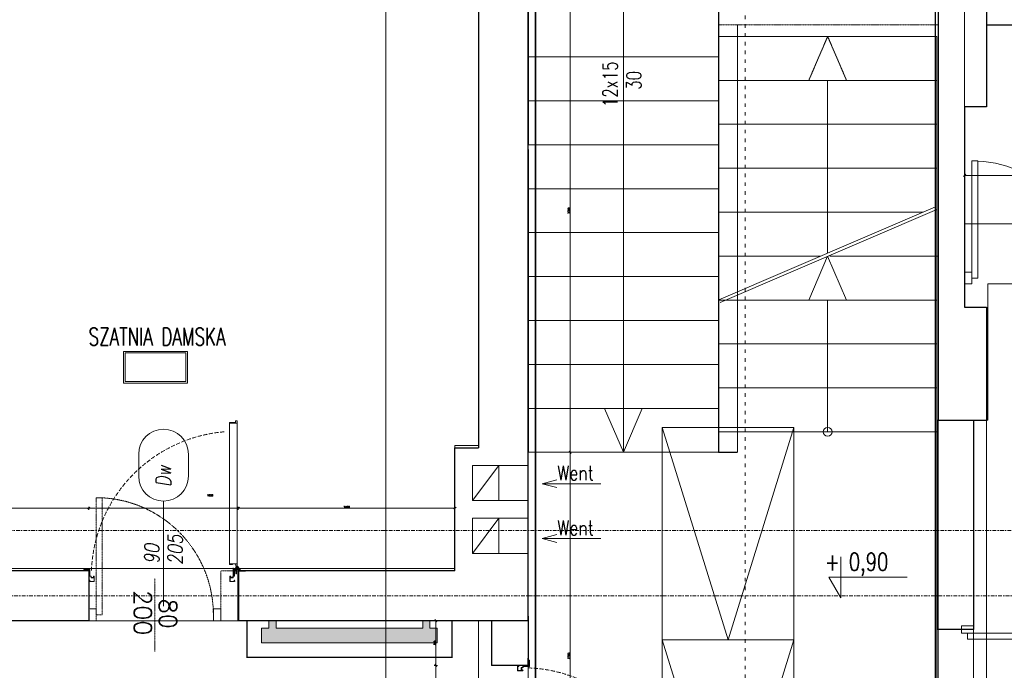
# Model space of a CAD drawing. Header units: millimetres. Extents: x -1893473 to 1546619, y -568027 to 942944.
# Tile 62 of 256: x 157224 to 163948, y -499573 to -495130. Entities that reach past the tile are written whole.
import ezdxf
from ezdxf.enums import TextEntityAlignment as Align

# ---------------------------------------------------------------- set-up
doc = ezdxf.new("R2010")
doc.units = ezdxf.units.MM
doc.header["$LTSCALE"] = 0.2
for name, pattern in [('2_3', [1, 0.5, -0.5]), ('ACAD_ISO03W100', [30, 12, -18]), ('CENTER', [0.6, 0.375, -0.075, 0.075, -0.075]), ('DASHDOT', [25.4, 12.7, -6.35, 0, -6.35]), ('HIDDEN', [9.525, 6.35, -3.175]), ('Hidden Line', [391.222223, 282.222223, -109]), ('HIDDEN2', [4.7625, 3.175, -1.5875])]:
    doc.linetypes.add(name, pattern=pattern)
doc.layers.get('0').update_dxf_attribs({"lineweight": 0})
for name, color, linetype, lineweight in [('!! 0_ Istn-sciany', 7, 'Continuous', 30), ('!! 0_ Istn-widok', 1, 'Continuous', 15), ('!! 0_ Opis', 3, 'Continuous', 13), ('!! 0_Istn-cienka', 4, 'Continuous', 9), ('!! 0_Istn-drzwi', 1, 'Continuous', 13), ('!! 0_Istn-went', 5, 'Continuous', 13), ('!! 0_Opis_pom', 9, 'Continuous', 13), ('!! 0_Osie', 1, 'DASHDOT', 13), ('!! 1  WYDZIELENIE PPOŻ', 252, 'Continuous', 0), ('!! 1_hatch projektowane ściany', 4, 'Continuous', 5), ('!! 1_OPIS POM NOWE', 140, 'Continuous', 5), ('!! 1_PROJ Sciany', 2, 'Continuous', 40), ('!! 2_Drzwi - nowe remont', 33, 'Continuous', 9), ('!! 2_drzwi opis', 151, 'Continuous', 9), ('!! 2_proj ściany remont', 63, 'Continuous', 30), ('!! wymiary osi', 250, 'Continuous', 9), ('P-Opis nadproża', 150, 'Continuous', 9), ('P-Osie', 1, 'DASHDOT', 18)]:
    doc.layers.add(name, color=color, linetype=linetype, lineweight=lineweight)
for name, color, linetype, lineweight, plot in [('!! 0_Istn-grzejniki', 7, 'Continuous', 0, False), ('!! 0_ramki', 251, 'Continuous', 9, False), ('Powierzchnia', 140, 'Continuous', 5, False)]:
    doc.layers.add(name, color=color, linetype=linetype, lineweight=lineweight, plot=plot)
doc.layers.add('!! 1_Wyburzenia', color=7, linetype='ACAD_ISO03W100', lineweight=13, true_color=0xff0505)
doc.layers.add('!! 2_WYBURZENIA DO REMONTU', color=7, linetype='Continuous', lineweight=0, true_color=0x4d4d4d, plot=False)
doc.styles.add('50', font='ROMANS.shx', dxfattribs={"width": 0.8, "height": 10})
doc.styles.add('ARCHETYP', font='romans.shx', dxfattribs={"height": 15})
doc.styles.add('ARIAL', font='tahoma.ttf')
doc.styles.add('SIMPLEX', font='simplex.shx', dxfattribs={"width": 0.77})
doc.styles.add('TXT', font='simplex.shx')
doc.dimstyles.new('DIM50', dxfattribs={"dimscale": 5, "dimtxt": 2.5, "dimasz": 1.5, "dimexe": 0, "dimexo": 0, "dimgap": 0.5, "dimtad": 1, "dimdec": 4, "dimrnd": 0.5, "dimdsep": 46, "dimtxsty": 'TXT', "dimblk1": 'TICK1', "dimblk2": 'TICK1', "dimsah": 1, "dimcen": 0, "dimse1": 1, "dimse2": 1, "dimclrd": 1, "dimclre": 7, "dimclrt": 9, "dimadec": 0, "dimazin": 0, "dimtfac": 1, "dimtdec": 4, "dimtmove": 2, "dimatfit": 3, "dimldrblk": 'TICK1', "dimfxl": 1, "dimtolj": 1, "dimarcsym": 0})

# ---------------------------------------------------------------- blocks, each defined once
blk = doc.blocks.new('BLOK OSI')
at = {"layer": 'P-Osie'}
for points in [[(48625.51, -198090.09), (53810.61, -198090.09)], [(48624.31, -198134.59), (52188.53, -198134.59)]]:
    blk.add_lwpolyline(points, dxfattribs=at)
blk = doc.blocks.new('zaw-dr-90-p')
at = {"color": 2, "linetype": 'CENTER', "ltscale": 0.2}
for p, q in [((12, 0), (-12, 0)), ((0, 12), (0, -12)), ((24.5, 24), (31, 24)), ((24.5, 19), (31, 19))]:
    blk.add_line(p, q, dxfattribs=at)
at = {"ltscale": 0.2}
for p, q in [((10, 12), (6.5, 12)), ((10, 0), (10, 6.5))]:
    blk.add_line(p, q, dxfattribs=at)
blk.add_lwpolyline([(0, 6.5), (23.5, 6.5, 0.414214), (28, 11), (28, 31), (24.5, 31), (24.5, 11, -0.414214), (23.5, 10), (0, 10, 4.561698), (7.6, 6.5), (4.9, 4.2)], format="xyb", dxfattribs=at)
blk.add_lwpolyline([(-0.2, -0.2), (-2.5, -0.2), (-2.5, 0.2), (-0.2, 0.2), (-0.2, 2.5), (0.2, 2.5), (0.2, 0.2), (2.8, 0.2), (2.8, -0.2), (0.2, -0.2), (0.2, -2.8), (-0.2, -2.8)], close=True)
blk.add_lwpolyline([(10, 10), (10, 39), (6.5, 39), (6.5, 10)], dxfattribs=at)
blk.add_circle((0, 0), 6.5, dxfattribs=at)
blk = doc.blocks.new('drzwi 90- sc 12')
for p, q in [((-13620.32, 20410.16), (-13620.32, 20313.77)), ((-13614.92, 20409.86), (-13620.32, 20409.86)), ((-13616.12, 20410.26), (-13620.22, 20410.26)), ((-13616.12, 20410.26), (-13620, 20410.26)), ((-13618.17, 20410.26), (-13616.22, 20410.26)), ((-13618.17, 20410.26), (-13616.22, 20410.26)), ((-13616.12, 20410.26), (-13616.12, 20411.46)), ((-13616.12, 20411.46), (-13615.02, 20411.46)), ((-13614.92, 20411.36), (-13614.92, 20313.77)), ((-13620.32, 20313.47), (-13620.32, 20317.97)), ((-13614.92, 20313.77), (-13620.32, 20313.77)), ((-13618.22, 20313.37), (-13620.22, 20313.37)), ((-13618.22, 20313.67), (-13618.22, 20313.37)), ((-13618.22, 20313.67), (-13616.42, 20313.67)), ((-13615.92, 20313.17), (-13615.92, 20312.17)), ((-13614.92, 20312.27), (-13614.92, 20317.97)), ((-13715.57, 20308.32), (-13715.57, 20308.56)), ((-13715.57, 20307.69), (-13715.57, 20308.56)), ((-13715.57, 20307.82), (-13715.57, 20308.56)), ((-13715.57, 20307.72), (-13715.37, 20307.72)), ((-13617.77, 20311.12), (-13617.77, 20305.72)), ((-13617.77, 20311.12), (-13617.77, 20305.72)), ((-13616.17, 20309.92), (-13617.37, 20309.92)), ((-13616.17, 20309.92), (-13616.17, 20311.02)), ((-13615.92, 20312.17), (-13615.02, 20312.17)), ((-13715.77, 20301.96), (-13716.27, 20301.96)), ((-13616.77, 20301.96), (-13616.27, 20301.96))]:
    blk.add_line(p, q)
for points in [[(-13665.27, 20284.96), (-13665.27, 20325.83)], [(-13615.57, 20309.64), (-13615.32, 20309.64), (-13615.32, 20309.82), (-13616.32, 20309.82), (-13616.32, 20309.64), (-13615.92, 20309.64)]]:
    blk.add_lwpolyline(points)
at = {"lineweight": 30}
for points in [[(-13716.27, 20308.92), (-13721.27, 20308.92)], [(-13716.27, 20308.92), (-13716.27, 20296.92)], [(-13614.27, 20308.92), (-13609.27, 20308.92)], [(-13614.27, 20308.92), (-13614.27, 20296.92)]]:
    blk.add_lwpolyline(points, dxfattribs=at)
at = {"ltscale": 0.2}
for points in [[(-13715.57, 20307.51), (-13715.57, 20309.48, 0.414214), (-13715.91, 20309.82), (-13719.43, 20309.82, 0.414214), (-13719.77, 20309.48), (-13719.77, 20308.92), (-13719.59, 20308.92), (-13719.59, 20309.48, -0.414214), (-13719.43, 20309.64), (-13716.97, 20309.64)], [(-13716.97, 20309.64), (-13715.91, 20309.64, -0.414214), (-13715.75, 20309.48), (-13715.75, 20307.51)], [(-13715.75, 20307.76), (-13715.75, 20305.58, 0.414214), (-13715.41, 20305.24), (-13714.96, 20305.24, -0.414214), (-13714.8, 20305.08), (-13714.8, 20304.48, 0.414214), (-13714.46, 20304.14), (-13713.28, 20304.14, 0.414214), (-13712.94, 20304.48), (-13712.94, 20305.15, -1), (-13712.75, 20305.15), (-13712.75, 20301.96, -0.414214), (-13712.91, 20301.8), (-13715.43, 20301.8, -0.414214), (-13715.59, 20301.96), (-13715.59, 20302.52), (-13715.77, 20302.52), (-13715.77, 20301.96, 0.414214), (-13715.43, 20301.62), (-13712.91, 20301.62, 0.414214), (-13712.57, 20301.96), (-13712.57, 20305.15, 1), (-13713.12, 20305.15), (-13713.12, 20304.48, -0.414214), (-13713.28, 20304.32), (-13714.46, 20304.32, -0.414214), (-13714.62, 20304.48), (-13714.62, 20305.08, 0.414214), (-13714.96, 20305.42), (-13715.41, 20305.42, -0.414214), (-13715.57, 20305.58), (-13715.57, 20307.64)], [(-13615.92, 20309.64), (-13616.63, 20309.64, 0.414214), (-13616.79, 20309.48), (-13616.79, 20305.58, -0.414214), (-13617.13, 20305.24), (-13617.58, 20305.24, 0.414214), (-13617.74, 20305.08), (-13617.74, 20304.48, -0.414214), (-13618.08, 20304.14), (-13619.26, 20304.14, -0.414214), (-13619.6, 20304.48), (-13619.6, 20305.15, 1), (-13619.79, 20305.15), (-13619.79, 20301.96, 0.414214), (-13619.63, 20301.8), (-13617.11, 20301.8, 0.414214), (-13616.95, 20301.96), (-13616.95, 20302.52), (-13616.77, 20302.52), (-13616.77, 20301.96, -0.414214), (-13617.11, 20301.62), (-13619.63, 20301.62, -0.414214), (-13619.97, 20301.96), (-13619.97, 20305.15, -1), (-13619.42, 20305.15), (-13619.42, 20304.48, 0.414214), (-13619.26, 20304.32), (-13618.08, 20304.32, 0.414214), (-13617.92, 20304.48), (-13617.92, 20305.08, -0.414214), (-13617.58, 20305.42), (-13617.13, 20305.42, 0.414214), (-13616.97, 20305.58), (-13616.97, 20309.48, -0.414214), (-13616.63, 20309.82), (-13613.11, 20309.82, -0.414214), (-13612.77, 20309.48), (-13612.77, 20308.92), (-13612.95, 20308.92), (-13612.95, 20309.48, 0.414214), (-13613.11, 20309.64), (-13615.57, 20309.64)]]:
    blk.add_lwpolyline(points, format="xyb", dxfattribs=at)
blk.add_lwpolyline([(-13616.79, 20308.82), (-13616.97, 20308.82), (-13616.97, 20307.42), (-13616.79, 20307.42)], close=True)
for centre, radius, start, end in [((-13620.22, 20410.16), 0.1, 90, 180), ((-13615.02, 20411.36), 0.1, 0, 90), ((-13620.22, 20313.47), 0.1, 180, 270), ((-13616.42, 20313.17), 0.5, 0, 90), ((-13616.27, 20311.02), 0.1, 0, 90), ((-13615.02, 20312.27), 0.1, 270, 0)]:
    blk.add_arc(centre, radius, start, end)
at = {"linetype": 'Hidden Line', "lineweight": 9, "ltscale": 0.05}
blk.add_arc((-13615.5, 20305.14), 99.12, 94.80054, 177.69442, dxfattribs=at)
at = {"xscale": 0.09999999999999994, "yscale": 0.09999999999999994, "zscale": 0.09999999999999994, "rotation": 180.0000000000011}
blk.add_blockref('zaw-dr-90-p', (-13614.92, 20310.92), dxfattribs=at)
blk = doc.blocks.new('1_ok-opis')
blk.add_line((0, 111.61), (0, 50))
for points in [[(-17, 128.61), (-17, 143.61)], [(17, 128.61), (17, 143.61)]]:
    blk.add_lwpolyline(points)
for centre, start, end in [((0, 143.61), 0, 180), ((0, 128.61), 180, 0)]:
    blk.add_arc(centre, 17, start, end)
at = {"style": 'ARCHETYP'}
for tag, height, rotation, p in [('NR', 12, 90, (0, 136.9)), ('NR', 12, 270, (0, 136.9)), ('SZEROKOŚĆ', 10, 90, (-8, 78.29)), ('SZEROKOŚĆ', 10, 270, (8, 78.29)), ('WYSOKOŚĆ', 10, 270, (-8, 78.29)), ('WYSOKOŚĆ', 10, 90, (8, 78.29))]:
    blk.add_attdef(tag, text='', height=height, rotation=rotation, dxfattribs=at).set_placement(p, align=Align.MIDDLE)
blk = doc.blocks.new('TICK1')
at = {"color": 2}
blk.add_line((-1, -1), (1, 1), dxfattribs=at)
at = {"color": 0}
for p, q in [((0, 0), (-1, 0)), ((0, -1.4), (0, 1.4))]:
    blk.add_line(p, q, dxfattribs=at)
blk = doc.blocks.new('*D1400')
at = {"layer": '!! wymiary osi', "color": 1, "lineweight": -2, "transparency": 16777216}
blk.add_line((288422.2, -504365.6), (286957.2, -504365.6), dxfattribs=at)
at = {"layer": 'DEFPOINTS', "color": 0, "transparency": 16777216}
for p in [(286949.7, -504365.6), (286949.7, -504793.7), (288429.7, -504793.7)]:
    blk.add_point(p, dxfattribs=at)
at = {"layer": '!! wymiary osi', "color": 1, "lineweight": -2, "transparency": 16777216, "xscale": 7.5, "yscale": 7.5, "zscale": 7.5, "rotation": 180}
blk.add_blockref('TICK1', (286949.7, -504365.6), dxfattribs=at)
at = {"layer": '!! wymiary osi', "color": 1, "lineweight": -2, "transparency": 16777216, "xscale": 7.5, "yscale": 7.5, "zscale": 7.5}
blk.add_blockref('TICK1', (288429.7, -504365.6), dxfattribs=at)
at = {"layer": '!! wymiary osi', "color": 9, "transparency": 16777216, "insert": (287689.7, -504356.8), "char_height": 12.5, "attachment_point": 5, "style": 'TXT'}
blk.add_mtext('\\A1;1480', dxfattribs=at)
blk = doc.blocks.new('*D1401')
at = {"layer": '!! wymiary osi', "color": 1, "lineweight": -2, "transparency": 16777216}
blk.add_line((286942.2, -504365.6), (285937.2, -504365.6), dxfattribs=at)
at = {"layer": 'DEFPOINTS', "color": 0, "transparency": 16777216}
for p in [(285929.7, -504365.6), (286949.7, -504793.7), (285929.7, -504963.7)]:
    blk.add_point(p, dxfattribs=at)
at = {"layer": '!! wymiary osi', "color": 1, "lineweight": -2, "transparency": 16777216, "xscale": 7.5, "yscale": 7.5, "zscale": 7.5, "rotation": 180}
blk.add_blockref('TICK1', (285929.7, -504365.6), dxfattribs=at)
at = {"layer": '!! wymiary osi', "color": 1, "lineweight": -2, "transparency": 16777216, "xscale": 7.5, "yscale": 7.5, "zscale": 7.5}
blk.add_blockref('TICK1', (286949.7, -504365.6), dxfattribs=at)
at = {"layer": '!! wymiary osi', "color": 9, "transparency": 16777216, "insert": (286757.2, -504278.1), "char_height": 12.5, "attachment_point": 5, "style": 'TXT'}
blk.add_mtext('\\A1;1020', dxfattribs=at)
blk = doc.blocks.new('*D1402')
at = {"layer": '!! wymiary osi', "color": 1, "lineweight": -2, "transparency": 16777216}
blk.add_line((285922.2, -504365.6), (284437.2, -504365.6), dxfattribs=at)
at = {"layer": 'DEFPOINTS', "color": 0, "transparency": 16777216}
for p in [(284429.7, -504365.6), (284429.7, -504793.7), (285929.7, -504963.7)]:
    blk.add_point(p, dxfattribs=at)
at = {"layer": '!! wymiary osi', "color": 1, "lineweight": -2, "transparency": 16777216, "xscale": 7.5, "yscale": 7.5, "zscale": 7.5, "rotation": 180}
blk.add_blockref('TICK1', (284429.7, -504365.6), dxfattribs=at)
at = {"layer": '!! wymiary osi', "color": 1, "lineweight": -2, "transparency": 16777216, "xscale": 7.5, "yscale": 7.5, "zscale": 7.5}
blk.add_blockref('TICK1', (285929.7, -504365.6), dxfattribs=at)
at = {"layer": '!! wymiary osi', "color": 9, "transparency": 16777216, "insert": (285179.7, -504356.8), "char_height": 12.5, "attachment_point": 5, "style": 'TXT'}
blk.add_mtext('\\A1;1500', dxfattribs=at)
blk = doc.blocks.new('*D1441')
at = {"layer": '!! wymiary osi', "color": 1, "lineweight": -2, "transparency": 16777216}
blk.add_line((292802.2, -502092.7), (291917.2, -502092.7), dxfattribs=at)
at = {"layer": 'DEFPOINTS', "color": 0, "transparency": 16777216}
for p in [(291909.7, -502092.7), (291909.7, -502423.7), (292809.7, -502423.7)]:
    blk.add_point(p, dxfattribs=at)
at = {"layer": '!! wymiary osi', "color": 1, "lineweight": -2, "transparency": 16777216, "xscale": 7.5, "yscale": 7.5, "zscale": 7.5, "rotation": 180}
blk.add_blockref('TICK1', (291909.7, -502092.7), dxfattribs=at)
at = {"layer": '!! wymiary osi', "color": 1, "lineweight": -2, "transparency": 16777216, "xscale": 7.5, "yscale": 7.5, "zscale": 7.5}
blk.add_blockref('TICK1', (292809.7, -502092.7), dxfattribs=at)
at = {"layer": '!! wymiary osi', "color": 9, "transparency": 16777216, "insert": (292647.2, -502005.2), "char_height": 12.5, "attachment_point": 5, "style": 'TXT'}
blk.add_mtext('\\A1;900', dxfattribs=at)
blk = doc.blocks.new('*D1446')
at = {"layer": '!! wymiary osi', "color": 1, "lineweight": -2, "transparency": 16777216}
blk.add_line((289216.1, -500691.2), (289216.1, -503976.2), dxfattribs=at)
at = {"layer": 'DEFPOINTS', "color": 0, "transparency": 16777216}
for p in [(288929.7, -500683.7), (289216.1, -503983.7), (289579.7, -503983.7)]:
    blk.add_point(p, dxfattribs=at)
at = {"layer": '!! wymiary osi', "color": 1, "lineweight": -2, "transparency": 16777216, "xscale": 7.5, "yscale": 7.5, "zscale": 7.5}
for p, rotation in [((289216.1, -500683.7), 90), ((289216.1, -503983.7), 270)]:
    blk.add_blockref('TICK1', p, dxfattribs=dict(at, rotation=rotation))
at = {"layer": '!! wymiary osi', "color": 9, "transparency": 16777216, "insert": (289207.4, -502333.7), "char_height": 12.5, "attachment_point": 5, "rotation": 90, "style": 'TXT'}
blk.add_mtext('\\A1;3300', dxfattribs=at)
blk = doc.blocks.new('*D1447')
at = {"layer": '!! wymiary osi', "color": 1, "lineweight": -2, "transparency": 16777216}
blk.add_line((289216.1, -503991.2), (289216.1, -506756.2), dxfattribs=at)
at = {"layer": 'DEFPOINTS', "color": 0, "transparency": 16777216}
for p in [(289579.7, -503983.7), (289216.1, -506763.7), (289579.7, -506763.7)]:
    blk.add_point(p, dxfattribs=at)
at = {"layer": '!! wymiary osi', "color": 1, "lineweight": -2, "transparency": 16777216, "xscale": 7.5, "yscale": 7.5, "zscale": 7.5}
for p, rotation in [((289216.1, -503983.7), 90), ((289216.1, -506763.7), 270)]:
    blk.add_blockref('TICK1', p, dxfattribs=dict(at, rotation=rotation))
at = {"layer": '!! wymiary osi', "color": 9, "transparency": 16777216, "insert": (289207.4, -505373.7), "char_height": 12.5, "attachment_point": 5, "rotation": 90, "style": 'TXT'}
blk.add_mtext('\\A1;2780', dxfattribs=at)
blk = doc.blocks.new('*D1448')
at = {"layer": '!! wymiary osi', "color": 1, "lineweight": -2, "transparency": 16777216}
blk.add_line((288299.1, -505141.2), (288299.1, -505431.2), dxfattribs=at)
at = {"layer": 'DEFPOINTS', "color": 0, "transparency": 16777216}
for p in [(288679.7, -505133.7), (288299.1, -505438.7), (288679.7, -505438.7)]:
    blk.add_point(p, dxfattribs=at)
at = {"layer": '!! wymiary osi', "color": 1, "lineweight": -2, "transparency": 16777216, "xscale": 7.5, "yscale": 7.5, "zscale": 7.5}
for p, rotation in [((288299.1, -505133.7), 90), ((288299.1, -505438.7), 270)]:
    blk.add_blockref('TICK1', p, dxfattribs=dict(at, rotation=rotation))
at = {"layer": '!! wymiary osi', "color": 9, "transparency": 16777216, "insert": (288290.4, -505286.2), "char_height": 12.5, "attachment_point": 5, "rotation": 90, "style": 'TXT'}
blk.add_mtext('\\A1;305', dxfattribs=at)
blk = doc.blocks.new('*D1449')
at = {"layer": '!! wymiary osi', "color": 1, "lineweight": -2, "transparency": 16777216}
blk.add_line((288299.1, -505446.2), (288299.1, -506451.2), dxfattribs=at)
at = {"layer": 'DEFPOINTS', "color": 0, "transparency": 16777216}
for p in [(288679.7, -505438.7), (288299.1, -506458.7), (288679.7, -506458.7)]:
    blk.add_point(p, dxfattribs=at)
at = {"layer": '!! wymiary osi', "color": 1, "lineweight": -2, "transparency": 16777216, "xscale": 7.5, "yscale": 7.5, "zscale": 7.5}
for p, rotation in [((288299.1, -505438.7), 90), ((288299.1, -506458.7), 270)]:
    blk.add_blockref('TICK1', p, dxfattribs=dict(at, rotation=rotation))
at = {"layer": '!! wymiary osi', "color": 9, "transparency": 16777216, "insert": (288290.4, -505948.7), "char_height": 12.5, "attachment_point": 5, "rotation": 90, "style": 'TXT'}
blk.add_mtext('\\A1;1020', dxfattribs=at)
blk = doc.blocks.new('oznaczenie przekroi')
at = {"layer": '!! 1_Wyburzenia'}
blk.add_lwpolyline([(87585.38, -199785.24), (87585.38, -197220.15)], dxfattribs=at)
blk = doc.blocks.new('A$C2EB40A8D')
at = {"layer": '!! 0_Istn-grzejniki'}
h = blk.add_hatch(color=0, dxfattribs=at)
h.dxf.hatch_style = 1
h.paths.add_polyline_path([(-4741.76048, -4832.48603), (-4741.76048, -4882.48603), (-4791.76048, -4882.48603), (-4791.76048, -4982.48603), (-3591.76048, -4982.48603), (-3591.76048, -4882.48603), (-3641.76048, -4882.48603), (-3641.76048, -4832.48603), (-3691.76048, -4832.48603), (-3691.76048, -4882.48603), (-4691.76048, -4882.48603), (-4691.76048, -4832.48603)])
at = {"layer": '!! 0_ Istn-sciany'}
for points in [[(-3311.12989, 937.51397), (-3311.12989, -3652.48603)], [(-2971.12989, 937.51397), (-2971.12989, -1582.48603)], [(-2971.12989, -4832.48603), (-2971.12989, 937.51397)], [(-171.12989, 937.51397), (-171.12989, -3462.48603)], [(8.87011, 937.51397), (8.87011, -482.48603), (158.87011, -482.48603), (158.87011, -1322.48603), (8.87011, -1322.48603), (8.87011, -2692.48603), (158.87011, -2692.48603)], [(-1671.12989, -382.48603), (-1671.12989, -3682.48603)], [(-2971.12989, -1615.52716), (-2971.12989, -3682.48603)], [(158.87011, -2692.48603), (158.87011, -3462.48603)], [(-171.12989, -3462.48603), (158.87011, -3462.48603)], [(-3471.12989, -4492.48603), (-3471.12989, -3652.48603), (-3311.12989, -3652.48603)], [(-1671.12989, -3682.48603), (-1541.12989, -3682.48603)], [(-5971.12989, -4492.48603), (-7471.12989, -4492.48603)], [(-5971.12989, -4492.48603), (-5971.12989, -4832.48603)], [(-3471.12989, -4492.48603), (-4951.12989, -4492.48603)], [(-5971.12989, -4832.48603), (-10021.12989, -4832.48603)], [(-2971.12989, -4832.48603), (-4951.12989, -4832.48603)]]:
    blk.add_lwpolyline(points, dxfattribs=at)
at = {"layer": '!! 0_ Istn-sciany', "linetype": 'HIDDEN', "ltscale": 2}
blk.add_lwpolyline([(158.87011, -762.48603), (2853.87011, -762.48603)], dxfattribs=at)
at = {"layer": '!! 0_ Istn-widok'}
for points in [[(-2321.12989, -3682.48603), (-2321.12989, -382.48603)], [(-1671.12989, -982.48603), (-2971.12989, -982.48603)], [(-1671.12989, -1282.48603), (-2971.12989, -1282.48603)], [(-1671.12989, -1582.48603), (-2971.12989, -1582.48603)], [(-1671.12989, -1882.48603), (-2971.12989, -1882.48603)], [(-1668.68157, -2641.22844), (-189.02213, -2005.76825)], [(-1660.78933, -2659.6054), (-181.12989, -2024.14521)], [(-1671.12989, -2182.48603), (-2971.12989, -2182.48603)], [(-926.12989, -2342.78508), (-1054.96904, -2642.78508)], [(-926.12989, -2342.78508), (-797.29074, -2642.78508)], [(-171.12989, -2342.48603), (-912.38168, -2342.48603)], [(-1671.12989, -2482.48603), (-2971.12989, -2482.48603)], [(-181.12989, -2642.48603), (-1671.12989, -2642.48603)], [(-926.12989, -2642.48603), (-926.12989, -3542.48603)], [(-1671.12989, -2782.48603), (-2971.12989, -2782.48603)], [(-181.12989, -2942.48603), (-1671.12989, -2942.48603)], [(-1671.12989, -3082.48603), (-2971.12989, -3082.48603)], [(-181.12989, -3242.48603), (-1671.12989, -3242.48603)], [(-1671.12989, -3382.48603), (-2971.12989, -3382.48603)], [(-2321.12989, -3682.48603), (-2449.96904, -3382.48603)], [(-2321.12989, -3682.48603), (-2192.29074, -3382.48603)], [(-181.12989, -3542.48603), (-1671.12989, -3542.48603)], [(-1671.12989, -3682.48603), (-2971.12989, -3682.48603)]]:
    blk.add_lwpolyline(points, dxfattribs=at)
at = {"layer": '!! 0_ Istn-widok', "linetype": 'HIDDEN', "ltscale": 3}
for points in [[(-181.12989, -6462.82751), (-181.12989, -3462.48603)], [(158.87011, -6462.48603), (158.87011, -3462.48603)], [(-3311.12989, -6462.48603), (-3311.12989, -4832.48603)], [(-2971.12989, -6462.48603), (-2971.12989, -4832.48603)]]:
    blk.add_lwpolyline(points, dxfattribs=at)
at = {"layer": '!! 0_ Istn-widok'}
blk.add_circle((-926.12989, -3542.48603), 30, dxfattribs=at)
at = {"layer": '!! 0_ Opis'}
for points in [[(-837.19659, -4395.82203), (-837.19659, -4675.83968)], [(-837.19659, -4675.83968), (-918.03072, -4535.83086)], [(-918.03072, -4535.83086), (-383.68865, -4535.83086)]]:
    blk.add_lwpolyline(points, dxfattribs=at)
at = {"layer": '!! 0_Istn-cienka', "linetype": 'HIDDEN', "ltscale": 2}
for points in [[(-1541.12989, -762.48603), (-1541.12989, -3682.48603)], [(-181.12989, -842.48603), (-1671.12989, -842.48603)], [(-926.12989, -842.48603), (-1054.96904, -1142.48603)], [(-926.12989, -842.48603), (-797.29074, -1142.48603)], [(-181.12989, -842.48603), (-181.12989, -3542.48603)], [(-181.12989, -1142.48603), (-1671.12989, -1142.48603)], [(-926.12989, -1142.48603), (-926.12989, -2322.32936)], [(-181.12989, -1442.48603), (-1671.12989, -1442.48603)], [(-181.12989, -1742.48603), (-1671.12989, -1742.48603)], [(-274.51893, -2042.48603), (-1671.12989, -2042.48603)], [(-973.06439, -2342.48603), (-1671.12989, -2342.48603)]]:
    blk.add_lwpolyline(points, dxfattribs=at)
at = {"layer": '!! 0_Istn-drzwi'}
for points in [[(98.87011, -1692.48603), (98.87011, -2492.48603), (58.87011, -2492.48603), (58.87011, -1692.48603)], [(58.87011, -2532.48603), (8.87011, -2532.48603), (8.87011, -2452.48603), (58.87011, -2452.48603)], [(-5121.12989, -4832.48603), (-5071.12989, -4832.48603), (-5071.12989, -4752.48603), (-5121.12989, -4752.48603)]]:
    blk.add_lwpolyline(points, close=True, dxfattribs=at)
blk.add_arc((58.87011, -2492.48603), 800, 0.000000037, 90.000000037, dxfattribs=at)
at = {"layer": '!! 0_Istn-grzejniki', "linetype": '2_3', "ltscale": 10, "const_width": 10}
blk.add_lwpolyline([(-4891.76048, -4832.48603), (-4891.76048, -5082.48603), (-3491.76048, -5082.48603), (-3491.76048, -4832.48603)], dxfattribs=at)
at = {"layer": '!! 0_Istn-grzejniki'}
blk.add_lwpolyline([(-4741.76048, -4832.48603), (-4741.76048, -4882.48603), (-4791.76048, -4882.48603), (-4791.76048, -4982.48603), (-3591.76048, -4982.48603), (-3591.76048, -4882.48603), (-3641.76048, -4882.48603), (-3641.76048, -4832.48603), (-3691.76048, -4832.48603), (-3691.76048, -4882.48603), (-4691.76048, -4882.48603), (-4691.76048, -4832.48603)], close=True, dxfattribs=at)
at = {"layer": '!! 0_Istn-went'}
for points in [[(-3351.12989, -4012.48603), (-3351.12989, -3772.48603), (-3171.12989, -3772.48603), (-3171.12989, -4012.48603)], [(-3351.12989, -4012.48603), (-3171.12989, -3772.48603)], [(-3171.12989, -3772.48603), (-2971.12989, -3772.48603)], [(-2875.17569, -3897.15804), (-2775.17569, -3870.36312)], [(-2474.71042, -3897.15804), (-2875.17569, -3897.15804)], [(-2875.17569, -3897.15804), (-2775.17569, -3923.95296)], [(-3171.12989, -4012.48603), (-3351.12989, -4012.48603)], [(-3171.12989, -4012.48603), (-2971.12989, -4012.48603)], [(-3171.12989, -4132.48603), (-3171.12989, -4372.48603), (-3351.12989, -4372.48603), (-3351.12989, -4132.48603)], [(-3171.12989, -4132.48603), (-3351.12989, -4132.48603)], [(-3351.12989, -4372.48603), (-3171.12989, -4132.48603)], [(-3171.12989, -4132.48603), (-2971.12989, -4132.48603)], [(-2875.17569, -4271.36167), (-2775.17569, -4244.56675)], [(-2474.71042, -4271.36167), (-2875.17569, -4271.36167)], [(-2875.17569, -4271.36167), (-2775.17569, -4298.15659)], [(-3171.12989, -4372.48603), (-2971.12989, -4372.48603)]]:
    blk.add_lwpolyline(points, dxfattribs=at)
at = {"layer": '!! 0_Opis_pom', "ltscale": 0.7}
for points in [[(-5733.79514, -3210.67722), (-5298.59514, -3210.67722), (-5298.59514, -2993.07722), (-5733.79514, -2993.07722)], [(-5722.91514, -3199.79722), (-5309.47514, -3199.79722), (-5309.47514, -3003.95722), (-5722.91514, -3003.95722)]]:
    blk.add_lwpolyline(points, close=True, dxfattribs=at)
at = {"layer": '!! 0_ramki'}
blk.add_lwpolyline([(-3943.9525, -13823.32675), (-3943.9525, 28176.67325), (25756.0475, 28176.67325), (26256.0475, -13823.32675)], close=True, dxfattribs=at)
at = {"layer": '!! 1  WYDZIELENIE PPOŻ', "color": 20, "linetype": '2_3', "ltscale": 10, "true_color": 0xf65c09, "const_width": 10}
blk.add_lwpolyline([(-2921.12989, -6412.48603), (-191.12989, -6412.48603), (-191.12989, 887.51397), (-2921.12989, 887.51397)], close=True, dxfattribs=at)
at = {"layer": '!! 1_hatch projektowane ściany'}
for points in [[(-181.12989, -4892.48603), (68.87011, -4892.48603), (68.87011, -3462.48603), (-181.12989, -3462.48603)], [(-3221.12989, -5137.48603), (-2971.12989, -5137.48603), (-2971.12989, -4832.48603), (-3221.12989, -4832.48603)]]:
    blk.add_lwpolyline(points, close=True, dxfattribs=at)
at = {"layer": '!! 1_PROJ Sciany'}
blk.add_lwpolyline([(-4951.12989, -4492.48603), (-4951.12989, -4832.48603)], dxfattribs=at)
at = {"layer": '!! 1_Wyburzenia', "linetype": 'HIDDEN2', "ltscale": 3}
blk.add_lwpolyline([(-1671.12989, -762.48603), (-171.12989, -762.48603)], dxfattribs=at)
at = {"layer": '!! 2_Drzwi - nowe remont'}
for points in [[(68.87011, -4917.48603), (68.87011, -4867.48603), (-11.12989, -4867.48603), (-11.12989, -4917.48603)], [(478.87011, -4957.48603), (28.87011, -4957.48603), (28.87011, -4917.48603), (478.87011, -4917.48603)]]:
    blk.add_lwpolyline(points, close=True, dxfattribs=at)
at = {"layer": '!! 2_Drzwi - nowe remont', "linetype": 'ACAD_ISO03W100'}
blk.add_arc((28.87011, -4917.48603), 450, 270.000000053, 0.000000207, dxfattribs=at)
at = {"layer": '!! 2_proj ściany remont'}
for points in [[(-181.12989, -3462.48603), (-181.12989, -4892.48603)], [(68.87011, -3462.48603), (68.87011, -4892.48603)], [(-3221.12989, -4832.48603), (-3221.12989, -5137.48603)], [(-2971.12989, -4801.34235), (-2971.12989, -5137.48603)], [(68.87011, -4892.48603), (-181.12989, -4892.48603)], [(-2971.12989, -5137.48603), (-3221.12989, -5137.48603)]]:
    blk.add_lwpolyline(points, dxfattribs=at)
at = {"layer": '!! 2_WYBURZENIA DO REMONTU', "linetype": 'HIDDEN2', "ltscale": 3}
for points in [[(-5881.12989, -3992.48603), (-5881.12989, -4792.48603), (-5921.12989, -4792.48603), (-5921.12989, -3992.48603)], [(-5921.12989, -4832.48603), (-5971.12989, -4832.48603), (-5971.12989, -4752.48603), (-5921.12989, -4752.48603)]]:
    blk.add_lwpolyline(points, close=True, dxfattribs=at)
for points in [[(-4955.39296, -4492.48603), (-5071.12989, -4492.48603)], [(-5071.12989, -4832.48603), (-5071.12989, -4492.48603)], [(-5521.12989, -5042.48603), (-5521.12989, -4542.48603)], [(-4958.32355, -4832.48603), (-5071.12989, -4832.48603)]]:
    blk.add_lwpolyline(points, dxfattribs=at)
blk.add_arc((-5921.12989, -4792.48603), 800, 0.000000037, 90.000000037, dxfattribs=at)
for points in [[(-2056.12989, -3512.48603), (-1156.12989, -3512.48603), (-1156.12989, -4962.48603), (-2056.12989, -4962.48603)], [(-2056.12989, -4962.48603), (-1156.12989, -4962.48603), (-1156.12989, -6412.48603), (-2056.12989, -6412.48603)]]:
    blk.add_lwpolyline(points, close=True)
for points in [[(-2056.12989, -3512.48603), (-1606.12989, -4962.48603), (-1156.12989, -3512.48603)], [(-2056.12989, -4962.48603), (-1606.12989, -6412.48603), (-1156.12989, -4962.48603)]]:
    blk.add_lwpolyline(points)
at = {"layer": 'Powierzchnia'}
for points in [[(-7471.12989, -4477.08775), (-3471.12989, -4477.08775), (-3471.12989, -3637.08775), (-3311.12989, -3637.08775), (-3311.12989, 952.91225), (-7471.12989, 952.91225)], [(-2971.12989, -6462.48603), (-171.12989, -6462.48603), (-171.12989, 937.51397), (-2971.12989, 937.51397)], [(2858.87011, -2122.48603), (8.87011, -2122.48603), (8.87011, 937.51397), (2858.87011, 937.51397)], [(68.87011, -6462.48603), (2858.87011, -6447.08775), (2853.87011, -4442.48603), (988.87011, -4442.48603), (988.87011, -2532.48603), (166.75019, -2532.48603), (166.75019, -3462.48603), (68.87011, -3462.48603)], [(-3311.12989, -6462.48603), (-22401.12989, -6462.48603), (-22401.12989, -4832.48603), (-3311.12989, -4832.48603)]]:
    blk.add_lwpolyline(points, close=True, dxfattribs=at)
at = {"layer": '!! 0_Osie', "xscale": 10, "yscale": 10, "zscale": 10}
blk.add_blockref('BLOK OSI', (-516748.24414, 1976683.397), dxfattribs=at)
at = {"layer": '!! 1_Wyburzenia', "xscale": 10, "yscale": 10, "zscale": 10}
blk.add_blockref('oznaczenie przekroi', (-877343.67123, 1976068.79528), dxfattribs=at)
at = {"layer": '!! 2_Drzwi - nowe remont', "xscale": 10, "yscale": 10, "zscale": 10}
blk.add_blockref('drzwi 90- sc 12', (131191.56715, -207581.72943), dxfattribs=at)
at = {"layer": '!! 2_Drzwi - nowe remont', "xscale": 10, "yscale": 10, "zscale": 10, "rotation": 270}
blk.add_blockref('drzwi 90- sc 12', (-206060.37329, -142300.18307), dxfattribs=at)
at = {"layer": '!! 2_drzwi opis'}
ref = blk.add_blockref('1_ok-opis', (-5461.12954, -5131.53042), dxfattribs=dict(at, xscale=-10, yscale=10, zscale=10, rotation=359.9999963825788))
ref.add_attrib('WYSOKOŚĆ', '90 ', dxfattribs={"layer": '0', "height": 100, "rotation": 89.999996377, "style": '50', "oblique": 10, "width": 0.8}).set_placement((-5541.12949, -4348.62189), align=Align.MIDDLE)
ref.add_attrib('SZEROKOŚĆ', '205', dxfattribs={"layer": '0', "height": 100, "rotation": 89.999996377, "style": '50', "oblique": 10, "width": 0.8}).set_placement((-5381.12949, -4348.6219), align=Align.MIDDLE)
ref.add_attrib('NR', 'Dw', dxfattribs={"layer": '0', "height": 100, "rotation": 89.999996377, "style": '50', "oblique": 10, "width": 0.8}).set_placement((-5461.12946, -3845.41798), align=Align.MIDDLE)
at = {"layer": '!! 0_ Opis', "style": 'SIMPLEX', "width": 0.75}
blk.add_text('+ 0,90', height=120, dxfattribs=at).set_placement((-944.07108, -4490.04967))
at = {"layer": '!! 0_Istn-went', "style": 'ARCHETYP', "width": 0.8}
for p in [(-2773.28355, -3873.85577), (-2773.28355, -4248.05939)]:
    blk.add_text('Went', height=100, rotation=0.000000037, dxfattribs=at).set_placement(p)
at = {"layer": '!! 0_Opis_pom', "ltscale": 0.7, "style": 'TXT', "width": 0.7}
blk.add_text('SZATNIA DAMSKA', height=120, dxfattribs=at).set_placement((-5505.04382, -2952.61409), align=Align.CENTER)
at = {"layer": '!! 0_Opis_pom', "ltscale": 0.7, "style": 'ARIAL'}
for tag, p in [('B1,21', (-891.77727, 31796.97458)), ('A1,16', (-13651.31084, 31587.95236)), ('B1/17', (-9701.43347, 31565.05244)), ('B1,19', (-5798.61305, 31587.22944)), ('1,23', (10805.41388, 31565.05244)), ('1,22', (4526.58954, 31507.65132)), ('A1,1', (-16866.13618, 31459.3792)), ('B1,18', (-7791.62894, 31330.08444)), ('B1,20', (-2961.4347, 31167.05787)), ('A1,6', (-19287.17717, 30923.71998)), ('B1,1', (14135.63445, 30913.92963)), ('B1,3', (17346.74696, 30023.81022)), ('B1,4', (29817.71501, 29157.67457)), ('A1,5', (-23454.5385, 28820.77901)), ('A1,2', (-17502.57721, 28602.57524)), ('B1,2D', (2616.16402, 28559.52261)), ('A1,15', (-13651.31084, 28261.46046)), ('B1,4', (29883.58177, 28158.35876)), ('B1,2B', (18801.54781, 27650.12382)), ('B1,2A', (13086.7373, 27376.04393)), ('A1,3', (-16846.27912, 25980.40356)), ('B1,8', (9089.53994, 25356.27639)), ('B1,6', (31915.87888, 23754.79829)), ('A1,4', (-24010.17576, 23559.17399)), ('B1,14', (-11621.32288, 23261.44183)), ('B1,13', (-3080.55208, 22924.09997)), ('B1,10', (3982.60923, 22874.21277)), ('B1,5', (29245.49088, 22896.69268)), ('B1,9', (5634.43488, 22623.92098)), ('B1,2C', (13327.26639, 22378.5328)), ('B1,7', (16398.41175, 22348.28836)), ('B1,11', (5553.20442, 20939.83877)), ('B1,12', (3693.27174, 20628.72148)), ('C1,3', (5969.08376, 16336.01084)), ('C1,2', (11955.93711, 11671.55655)), ('C1,1', (15659.17205, 11415.94196)), ('C1,4', (5140.00888, 9205.5831)), ('C1,5', (5680.4486, 6154.54995)), ('C1,10', (16327.05085, 6080.66085)), ('C1,9', (16526.57171, 3173.45283)), ('C1,6', (6367.37903, 2771.84181)), ('D0,18', (-1981.87701, -110.73158)), ('D0,7', (-13531.42299, -1159.67649)), ('C1,7', (7275.77161, -1303.00991)), ('D0,17', (2064.87671, -1345.69113)), ('D0,3', (-9324.21674, -1442.63631)), ('D0,6', (-17529.61851, -1957.37463)), ('D0,10', (-21369.4432, -2140.60378)), ('D,09', (-12990.08379, -2746.32902)), ('D0,2', (-5516.19514, -3101.87722)), ('D0,16', (2266.73061, -3284.15369)), ('D0,8', (-14357.79539, -3567.69719)), ('D0,5', (-10461.54478, -3629.26575)), ('D0,4', (-8396.53404, -4353.7937)), ('D0,15', (1974.41895, -5205.84774)), ('D0,1', (-5633.49598, -5662.48534)), ('D0,11', (-23334.09291, -6045.78706)), ('D0,12', (-22436.85763, -9302.9678)), ('D0,13', (-22436.85763, -11581.16526)), ('D0,14', (-13645.94445, -11884.57769))]:
    blk.add_attdef(tag, text='', height=119.68, dxfattribs=at).set_placement(p, align=Align.MIDDLE_CENTER)
at = {"layer": '!! 1_OPIS POM NOWE', "style": 'ARIAL'}
for tag, p in [('C1.7A', (7769.3756, 685.765)), ('C1.7C', (7655.80151, -2045.04756)), ('C1.8B', (10935.93068, -2107.41983)), ('C1.8A', (13897.39715, -2120.69016)), ('C1.7B', (8274.43201, -3270.18959)), ('E1.2', (16701.02923, -5331.07351)), ('E1.5E', (21974.23379, -5463.99012)), ('E1.5D', (24989.27391, -5785.36474)), ('E1.1', (8357.81567, -5851.01076)), ('E1.5C', (25222.53959, -6394.64172)), ('E1.5B', (27694.70831, -7009.86571)), ('E1.6', (5279.46063, -8141.28746)), ('E1.5A', (25547.9555, -8495.18994)), ('E1.5G', (23977.19473, -9792.46695)), ('E1.5F', (22414.7084, -9822.66389)), ('E1,4', (13935.69867, -10458.20073)), ('E1.5L', (28030.8296, -11267.7725)), ('E1.3', (5639.18862, -11994.01941)), ('E1.5H', (23988.49716, -12231.38049)), ('E1.5K', (27714.73934, -12977.98364)), ('E1.5I', (22290.68736, -13989.9049)), ('E1.5J', (27095.71534, -16088.17469))]:
    blk.add_attdef(tag, text='', height=119.68, dxfattribs=at).set_placement(p, align=Align.MIDDLE_CENTER)
at = {"layer": '!! 1_Wyburzenia', "linetype": 'HIDDEN2', "ltscale": 3, "style": 'SIMPLEX', "width": 0.75}
for s, p in [('12x15', (-2361.4728, -1325.22517)), ('30', (-2199.96209, -1206.71691))]:
    blk.add_text(s, height=100, rotation=90, dxfattribs=at).set_placement(p)
at = {"layer": '!! 2_WYBURZENIA DO REMONTU', "linetype": 'HIDDEN2', "ltscale": 3, "style": 'ARCHETYP'}
for s, p in [('200', (-5662.60126, -4624.44527)), ('80', (-5491.12989, -4682.25795))]:
    blk.add_text(s, height=120, rotation=269.99999996, dxfattribs=at).set_placement(p)
at = {"layer": '!! wymiary osi'}
for base, p1, p2, picture, middle in [((-2684.67971, -3682.48603), (-2971.12989, -382.48603), (-2321.12989, -3682.48603), '*D1446', (-2693.42971, -2032.48603)), ((-2684.67971, -6462.48603), (-2321.12989, -3682.48603), (-2321.12989, -6462.48603), '*D1447', (-2693.42971, -5072.48603)), ((-3601.65875, -5137.48603), (-3221.12989, -4832.48603), (-3221.12989, -5137.48603), '*D1448', (-3610.40875, -4984.98603)), ((-3601.65875, -6157.48603), (-3221.12989, -5137.48603), (-3221.12989, -6157.48603), '*D1449', (-3610.40875, -5647.48603))]:
    dim = blk.add_linear_dim(base=base, p1=p1, p2=p2, angle=90, dimstyle='DIM50', dxfattribs=at)
    dim.commit()
    dim.dimension.update_dxf_attribs({"geometry": picture, "text_midpoint": middle, "insert": (-291900.79406, 500301.26018)})
for base, p1, p2, picture, middle in [((8.87011, -1791.4204), (908.87011, -2122.48603), (8.87011, -2122.48603), '*D1441', (746.42619, -1703.9204)), ((-5971.12989, -4064.32162), (-4951.12989, -4492.48603), (-5971.12989, -4662.48603), '*D1401', (-5143.62684, -3976.82162))]:
    dim = blk.add_linear_dim(base=base, p1=p1, p2=p2, dimstyle='DIM50', dxfattribs=at)
    dim.commit()
    dim.dimension.update_dxf_attribs({"geometry": picture, "text_midpoint": middle, "dimtype": 128, "insert": (-291900.79406, 500301.26018)})
for base, p1, p2, picture, middle in [((-7471.12989, -4064.32162), (-5971.12989, -4662.48603), (-7471.12989, -4492.48603), '*D1402', (-6721.12989, -4055.57162)), ((-4951.12989, -4064.32162), (-3471.12989, -4492.48603), (-4951.12989, -4492.48603), '*D1400', (-4211.12989, -4055.57162))]:
    dim = blk.add_linear_dim(base=base, p1=p1, p2=p2, dimstyle='DIM50', dxfattribs=at)
    dim.commit()
    dim.dimension.update_dxf_attribs({"geometry": picture, "text_midpoint": middle, "insert": (-291900.79406, 500301.26018)})

msp = doc.modelspace()

# ---------------------------------------------------------------- block references
at = {"layer": 'P-Opis nadproża', "color": 4}
msp.add_blockref('A$C2EB40A8D', (163667.94092, -494401.63474), dxfattribs=at)

doc.saveas('drawing.dxf')
